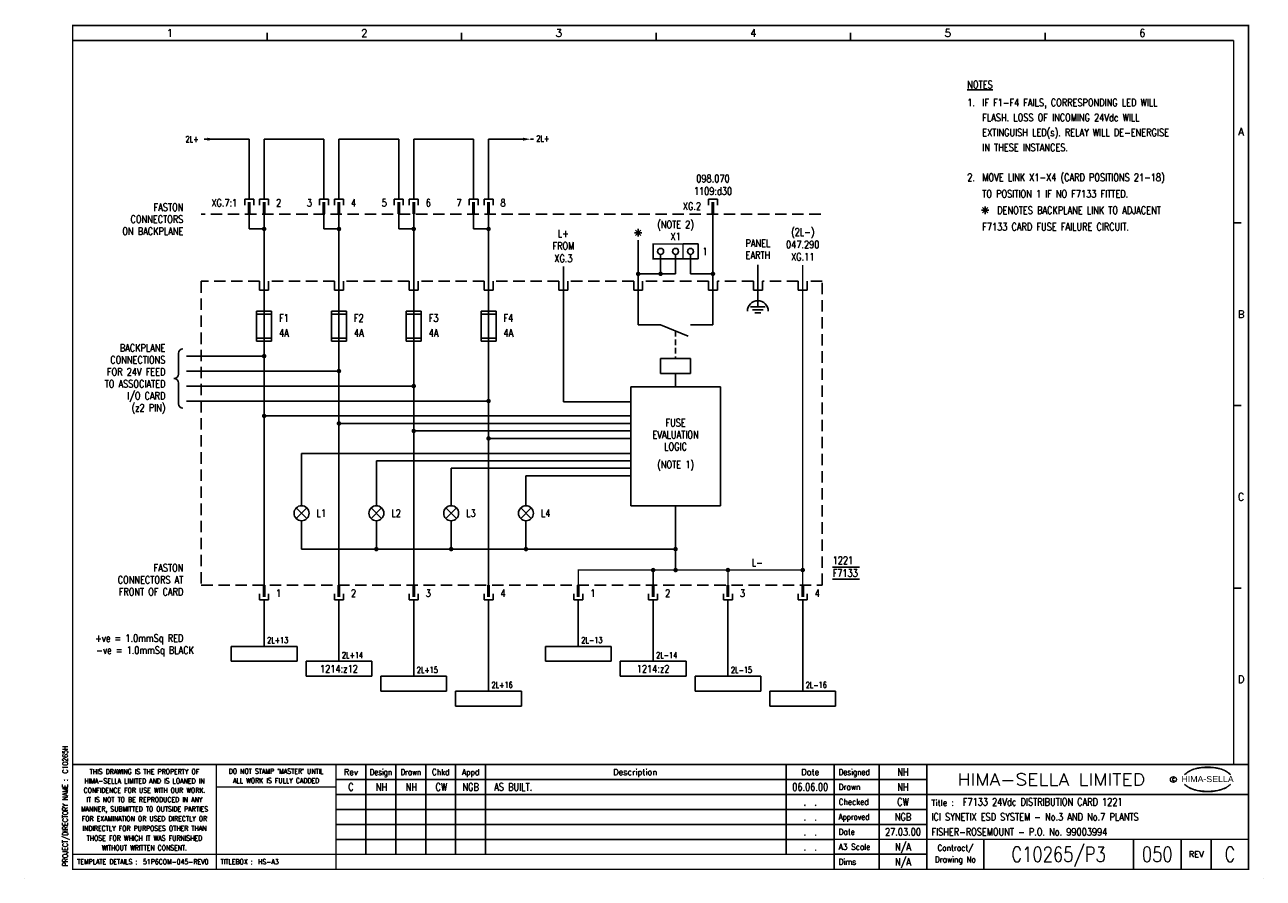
# Model space of a CAD drawing. Extents: x 0 to 414, y 0 to 285.
import ezdxf
from ezdxf.enums import TextEntityAlignment as Align

# ---------------------------------------------------------------- set-up
doc = ezdxf.new("R2010")
doc.units = 0
doc.header["$MEASUREMENT"] = 0
for name, pattern in [('CONTINU', [0]), ('HIDDEN', [9.525, 6.35, -3.175]), ('HIDDENX2', [19.05, 12.7, -6.35])]:
    doc.linetypes.add(name, pattern=pattern)
doc.layers.get('0').update_dxf_attribs({"linetype": 'CONTINUOUS'})
for name, color, linetype in [('COL', 2, 'CONTINU'), ('MCABBLACK-1_0', 4, 'CONTINUOUS'), ('MCABRED-1_0', 4, 'CONTINUOUS'), ('MCABRED-TR-2_5', 4, 'CONTINUOUS'), ('PCABBLACK-1_0', 7, 'CONTINUOUS'), ('PCABRED-1_0', 7, 'CONTINUOUS'), ('PCABRED-TR-2_5', 7, 'CONTINUOUS'), ('ROW', 2, 'CONTINU'), ('SNA', 2, 'CONTINUOUS'), ('TEXT', 2, 'CONTINUOUS'), ('TPOL', 3, 'CONTINUOUS'), ('UPS', 2, 'CONTINUOUS')]:
    doc.layers.add(name, color=color, linetype=linetype)
doc.styles.add('ARIAL', font='ARIAL.TTF', dxfattribs={"height": 2.5})
doc.styles.add('ROMAND', font='ROMAND')
doc.styles.add('ROMANS', font='romans.shx', dxfattribs={"width": 0.8})
doc.styles.add('SYMBOL', font='romans.shx', dxfattribs={"width": 0.8})
doc.styles.add('WIRES', font='ROMANS.shx', dxfattribs={"width": 0.8, "height": 2})

# ---------------------------------------------------------------- blocks, each defined once
blk = doc.blocks.new('EDREV')
at = {"color": 2, "style": 'ROMANS', "width": 0.8}
for tag, p in [('DES', (129.2, 29.25)), ('DRN', (139.2, 29.25)), ('CHKD', (149.2, 29.25)), ('DES', (129.2, 24.25)), ('DRN', (139.2, 24.25)), ('CHKD', (149.2, 24.25)), ('DES', (129.2, 19.25)), ('DRN', (139.2, 19.25)), ('CHKD', (149.2, 19.25)), ('DES', (129.2, 14.25)), ('DRN', (139.2, 14.25)), ('CHKD', (149.2, 14.25)), ('DES', (129.2, 9.25)), ('DRN', (139.2, 9.25)), ('CHKD', (149.2, 9.25))]:
    blk.add_attdef(tag, text='', height=2.5, dxfattribs=at).set_placement(p, align=Align.CENTER)
blk = doc.blocks.new('HS-A3')
at = {"color": 1}
for p, q in [((81, 280), (81, 282.5)), ((146, 280), (146, 282.5)), ((211, 280), (211, 282.5)), ((276, 280), (276, 282.5)), ((341, 280), (341, 282.5)), ((404, 219), (406.5, 219)), ((404, 158), (406.5, 158)), ((404, 97), (406.5, 97)), ((114, 38), (114, 8)), ((124, 8), (124, 38)), ((134, 8), (134, 38)), ((144, 38), (144, 8)), ((154, 38), (154, 8)), ((254.5, 38), (254.5, 8)), ((285.5, 38), (285.5, 3)), ((270.5, 33), (301.5, 33)), ((301.5, 28), (104, 28)), ((104, 23), (301.5, 23)), ((301.5, 18), (104, 18)), ((104, 13), (270.5, 13)), ((320.5, 13), (320.5, 3)), ((370.5, 13), (370.5, 3)), ((386.5, 3), (386.5, 13)), ((396.5, 13), (396.5, 3)), ((301.5, 8), (270.5, 8)), ((0, 0), (0, 0.025)), ((413.9, 0), (413.9, 0.025))]:
    blk.add_line(p, q, dxfattribs=at)
at = {"color": 1, "const_width": 0.5}
blk.add_lwpolyline([(16, 3), (409, 3), (409, 285), (16, 285)], close=True, dxfattribs=at)
for points in [[(16, 280), (404, 280)], [(404, 38), (404, 280)], [(409, 38), (16, 38)], [(64, 3), (64, 38)], [(104, 3), (104, 38)], [(270.5, 38), (270.5, 3)], [(301.5, 3), (301.5, 38)], [(270.5, 33), (104, 33)], [(104, 30.5), (64, 30.5)], [(409, 28), (301.5, 28)], [(270.5, 13), (409, 13)], [(270.5, 8), (16, 8)]]:
    blk.add_lwpolyline(points, dxfattribs=at)
at = {"color": 3, "lineweight": 13}
blk.add_circle((383.8795, 33), 1, dxfattribs=at)
for centre, radius, start, end in [((392.604, 29.3277), 7.2401, 106.0532, 133.5024), ((392.8763, 29.5135), 7.2999, 130.419, 136.057), ((392.1149, 30.6001), 5.9804, 122.244, 131.6154), ((391.752, 31.2819), 5.2104, 111.8206, 122.8668), ((393.7772, 27.1992), 9.7601, 107.5931, 113.9452), ((395.0991, 20.9965), 15.9367, 89.2698, 106.3911), ((394.0978, 26.015), 10.9859, 96.0146, 107.3203), ((395.2933, 18.8099), 18.2818, 92.8917, 97.3734), ((395.2419, 21.3644), 15.7281, 89.7805, 93.1738), ((395.5053, 20.9965), 15.9367, 73.6089, 90.7302), ((395.3626, 21.3644), 15.7281, 86.8262, 90.2195), ((395.3112, 18.8099), 18.2818, 82.6266, 87.1083), ((396.5067, 26.015), 10.9859, 72.6797, 83.9854), ((396.8272, 27.1992), 9.7601, 66.0548, 72.4069), ((398.0005, 29.3277), 7.2401, 46.4976, 73.9468), ((398.8524, 31.2819), 5.2104, 57.1332, 68.1794), ((398.4895, 30.6001), 5.9804, 48.3846, 57.756), ((397.7282, 29.5135), 7.2999, 43.943, 49.581), ((392.8763, 36.545), 7.2999, 223.943, 229.581), ((392.604, 36.7308), 7.2401, 226.4976, 253.9468), ((392.1149, 35.4585), 5.9804, 228.3846, 237.756), ((391.752, 34.7766), 5.2104, 237.1332, 248.1794), ((393.7772, 38.8593), 9.7601, 246.0548, 252.4069), ((395.0991, 45.062), 15.9367, 253.6089, 270.7302), ((394.0978, 40.0435), 10.9859, 252.6797, 263.9854), ((395.2933, 47.2486), 18.2818, 262.6266, 267.1083), ((395.2419, 44.6941), 15.7281, 266.8262, 270.2195), ((395.5053, 45.062), 15.9367, 269.2698, 286.3911), ((395.3626, 44.6941), 15.7281, 269.7805, 273.1738), ((395.3112, 47.2486), 18.2818, 272.8917, 277.3734), ((396.5067, 40.0435), 10.9859, 276.0146, 287.3203), ((396.8272, 38.8593), 9.7601, 287.5931, 293.9452), ((398.0005, 36.7308), 7.2401, 286.0532, 313.5024), ((398.8524, 34.7766), 5.2104, 291.8206, 302.8668), ((398.4895, 35.4585), 5.9804, 302.244, 311.6154), ((397.7282, 36.545), 7.2999, 310.419, 316.057)]:
    blk.add_arc(centre, radius, start, end, dxfattribs=at)
at = {"color": 2, "style": 'ROMAND'}
for s, p in [('1', (48.5, 282.5)), ('2', (113.5, 282.5)), ('3', (178.5, 282.5)), ('4', (243.5, 282.5)), ('5', (308.5, 282.5)), ('6', (373.5, 282.5)), ('A', (406.5, 249.5)), ('B', (406.5, 188.5)), ('C', (406.5, 127.5)), ('D', (406.5, 66.5))]:
    blk.add_text(s, height=2.5, dxfattribs=at).set_placement(p, align=Align.MIDDLE)
at = {"color": 3, "lineweight": 13, "style": 'ROMANS', "width": 0.8}
for s, p in [('HIMA-SELLA LIMITED AND IS LOANED IN', (40, 32.5193)), ('THIS DRAWING IS THE PROPERTY OF', (40, 35.6443)), ("DO NOT STAMP 'MASTER' UNTIL", (84, 35.7693)), ('ALL WORK IS FULLY CADDED', (84, 32.6443)), ('CONFIDENCE FOR USE WITH OUR WORK.', (40, 29.3879)), ('IT IS NOT TO BE REPRODUCED IN ANY', (40, 26.2629)), ('MANNER, SUBMITTED TO OUTSIDE PARTIES', (40, 23.1379)), ('FOR EXAMINATION OR USED DIRECTLY OR', (40, 19.9054)), ('INDIRECTLY FOR PURPOSES OTHER THAN', (40, 16.6554)), ('THOSE FOR WHICH IT WAS FURNISHED', (40, 13.4054)), ('WITHOUT WRITTEN CONSENT.', (40, 10.1554))]:
    blk.add_text(s, height=1.7, dxfattribs=at).set_placement(p, align=Align.MIDDLE_CENTER)
at = {"color": 4, "style": 'ROMAND'}
for s, p in [('Rev', (109, 34.5)), ('Description', (204, 34.5)), ('Date', (262.5, 34.5))]:
    blk.add_text(s, height=2, dxfattribs=at).set_placement(p, align=Align.CENTER)
for s, width, p in [('Design', 0.85, (119, 34.5)), ('Drawn', 0.85, (129, 34.5)), ('Chkd', 0.9, (139, 34.5)), ('Appd', 0.9, (149, 34.5))]:
    blk.add_text(s, height=2, dxfattribs=dict(at, width=width)).set_placement(p, align=Align.CENTER)
for s, width, p in [('Designed', 0.87, (272, 34.5)), ('Drawn', 0.9, (272, 29.5)), ('Checked', 0.9, (272, 24.5)), ('Approved', 0.85, (272, 19.5)), ('Date', 0.9, (272, 14.5)), ('A3 Scale', 0.9, (272, 9.5)), ('Dims', 0.9, (272, 4.5))]:
    blk.add_text(s, height=2, dxfattribs=dict(at, width=width)).set_placement(p)
at = {"color": 1, "style": 'ROMAND', "width": 1.15}
blk.add_text('HIMA-SELLA LIMITED', height=4, dxfattribs=at).set_placement((343.0965, 33), align=Align.MIDDLE)
at = {"color": 3, "lineweight": 13, "style": 'ROMANS', "width": 0.8}
blk.add_text('C', height=1, dxfattribs=at).set_placement((383.8436, 32.5), align=Align.CENTER)
at = {"color": 1, "style": 'ARIAL', "width": 1.05}
blk.add_text('HIMA-SELLA', height=2, dxfattribs=at).set_placement((395.3022, 32.1293), align=Align.CENTER)
at = {"color": 3, "style": 'ROMANS', "width": 0.8}
blk.add_text('PROJECT/DIRECTORY NAME :', height=1.7, rotation=90, dxfattribs=at).set_placement((13.5, 4), align=Align.MIDDLE_LEFT)
at = {"color": 4, "style": 'ROMAND'}
blk.add_text('Title :', height=2, dxfattribs=at).set_placement((303, 24.25))
at = {"color": 4, "style": 'ROMAND', "width": 0.9}
for s, p in [('Contract/', (311, 10)), ('Drawing No', (311, 6))]:
    blk.add_text(s, height=2, dxfattribs=at).set_placement(p, align=Align.MIDDLE)
at = {"color": 4, "style": 'ROMAND'}
blk.add_text('REV', height=2, dxfattribs=at).set_placement((391.5, 8), align=Align.MIDDLE)
at = {"color": 3, "style": 'ROMANS', "width": 0.8}
for s, p in [('TEMPLATE DETAILS :', (17.5, 5.5)), ('TITLEBOX :', (65.5, 5.5)), ('HS-A3', (78, 5.5))]:
    blk.add_text(s, height=1.7, dxfattribs=at).set_placement(p, align=Align.MIDDLE_LEFT)
at = {"layer": 'COL', "style": 'ROMAND', "flags": 9}
for tag, p in [('COL1', (48.5, 282.5)), ('COL2', (113.5, 282.5)), ('COL3', (178.5, 282.5)), ('COL4', (243.5, 282.5)), ('COL5', (308.5, 282.5)), ('COL6', (373.5, 282.5))]:
    blk.add_attdef(tag, p, '', height=2.5, dxfattribs=at)
at = {"layer": 'ROW', "style": 'ROMAND', "flags": 9}
for tag, p in [('ROW1', (406.5, 249.5)), ('ROW2', (406.5, 188.5)), ('ROW3', (406.5, 127.5)), ('ROW4', (406.5, 66.5))]:
    blk.add_attdef(tag, p, '', height=2.5, dxfattribs=at)
at = {"layer": 'UPS', "color": 3, "style": 'ROMANS', "width": 0.8, "flags": 8}
blk.add_attdef('PROJS->NOMPRO', text='', height=1.7, rotation=90, dxfattribs=at).set_placement((13.5, 35), align=Align.MIDDLE_LEFT)
at = {"layer": 'UPS', "style": 'ROMANS', "width": 2.74737, "flags": 8}
blk.add_attdef('PLANOS->MCAN1', text='', height=2.5, rotation=0.069611, dxfattribs=at).set_placement((156, 31.6443), (243, 31.75), align=Align.FIT)
at = {"layer": 'UPS', "style": 'ROMANS', "width": 0.8, "flags": 8}
for tag, height, p in [('PLANOS->VERIF', 2.5, (293.5, 34.25)), ('PLANOS->CANVI1', 2.5, (109, 29.25)), ('PLANOS->NCAN1', 2.5, (149, 29.25)), ('PLANOS->DCAN1', 2.5, (262.5, 29.25)), ('PLANOS->ORIG', 2.5, (293.5, 29.25)), ('PLANOS->CANVI2', 2.5, (109, 24.25)), ('PLANOS->NCAN2', 2.5, (149, 24.25)), ('PLANOS->DCAN2', 2.5, (262.5, 24.25)), ('PLANOS->HECHF', 2.5, (293.5, 24.25)), ('PLANOS->CANVI3', 2.5, (109, 19.25)), ('PLANOS->NCAN3', 2.5, (149, 19.25)), ('PLANOS->DCAN3', 2.5, (262.5, 19.25)), ('PLANOS->HECHD', 2.5, (293.5, 19.25)), ('PLANOS->CANVI4', 2.5, (109, 14.25)), ('PLANOS->NCAN4', 2.5, (149, 14.25)), ('PLANOS->DCAN4', 2.5, (262.5, 14.25)), ('PLANOS->DATACREA', 2.5, (293.5, 14.25)), ('PLANOS->CANVI5', 2.5, (109, 9.25)), ('PLANOS->NCAN5', 2.5, (149, 9.25)), ('PLANOS->DCAN5', 2.5, (262.5, 9.25)), ('PLANOS->NR1', 2.5, (293.5, 9.25)), ('PROJS->DESCPRO3', 5, (345.5, 5.5)), ('PLANOS->PLANO', 5, (378.5, 5.5)), ('PLANOS->USER', 5, (402.75, 5.5)), ('PLANOS->NR2', 2.5, (293.5, 4.25))]:
    blk.add_attdef(tag, text='', height=height, dxfattribs=at).set_placement(p, align=Align.CENTER)
at = {"layer": 'UPS', "style": 'ROMANS', "flags": 8}
for tag, width, p, p2 in [('PLANOS->MCAN2', 2.686765, (156, 26.75), (243, 26.75)), ('PLANOS->MCAN3', 2.686765, (156, 21.75), (243, 21.75)), ('PLANOS->MCAN4', 2.676923, (156, 16.75), (243, 16.75)), ('PLANOS->MCAN5', 2.686765, (156, 11.75), (243, 11.75))]:
    blk.add_attdef(tag, text='', height=2.5, dxfattribs=dict(at, width=width)).set_placement(p, p2, align=Align.FIT)
at = {"layer": 'UPS', "style": 'ROMANS', "width": 0.8, "flags": 8}
blk.add_attdef('PLANOS->DENOM', (313.5, 24.25), '', height=2.5, dxfattribs=at)
at = {"layer": 'UPS', "color": 4, "style": 'ROMANS', "width": 0.8, "flags": 8}
for tag, p in [('PROJS->DESCPRO1', (303, 19.25)), ('PROJS->DESCPRO2', (303, 14.25))]:
    blk.add_attdef(tag, p, '', height=2.5, dxfattribs=at)
at = {"layer": 'UPS', "color": 3, "style": 'ROMANS', "width": 0.8, "flags": 8}
blk.add_attdef('PLANOS->PROTOTIPO', text='', height=1.7, dxfattribs=at).set_placement((39.5, 5.5), align=Align.MIDDLE_LEFT)
at = {"layer": 'UPS', "style": 'ROMANS', "width": 0.8, "flags": 8}
blk.add_attdef('PLANOS->OBS4', text='', height=2.5, dxfattribs=at).set_placement((107, 5.5), align=Align.MIDDLE_LEFT)

msp = doc.modelspace()

# ---------------------------------------------------------------- linework, layer by layer
for p, q in [((63.5, 247), (60, 247)), ((170, 247), (169, 247)), ((73.5, 225), (73.5, 227)), ((76.5, 227), (73.5, 227)), ((76.5, 225), (76.5, 227)), ((78.5, 225), (78.5, 227)), ((78.5, 227), (81.5, 227)), ((81.5, 225), (81.5, 227)), ((98.5, 225), (98.5, 227)), ((101.5, 227), (98.5, 227)), ((101.5, 225), (101.5, 227)), ((103.5, 225), (103.5, 227)), ((103.5, 227), (106.5, 227)), ((106.5, 225), (106.5, 227)), ((123.5, 225), (123.5, 227)), ((126.5, 227), (123.5, 227)), ((126.5, 225), (126.5, 227)), ((128.5, 225), (128.5, 227)), ((128.5, 227), (131.5, 227)), ((131.5, 225), (131.5, 227)), ((148.5, 225), (148.5, 227)), ((151.5, 227), (148.5, 227)), ((151.5, 225), (151.5, 227)), ((153.5, 227), (156.5, 227)), ((153.5, 225), (153.5, 227)), ((156.5, 225), (156.5, 227)), ((228.5, 225), (228.5, 227)), ((231.5, 227), (228.5, 227)), ((231.5, 225), (231.5, 227)), ((75, 217), (75, 222)), ((80, 222), (80, 98)), ((100, 217), (100, 222)), ((105, 222), (105, 98)), ((125, 217), (125, 222)), ((130, 222), (130, 98)), ((150, 217), (150, 222)), ((155, 222), (155, 98)), ((230, 185), (230, 222)), ((80, 217), (75, 217)), ((105, 217), (100, 217)), ((130, 217), (125, 217)), ((155, 217), (150, 217)), ((203.75, 215.75), (206.25, 215.75)), ((204.1161, 214.8661), (205.8839, 216.6339)), ((205.8839, 214.8661), (204.1161, 216.6339)), ((205, 214.5), (205, 217)), ((205, 185), (205, 213.25)), ((225, 212), (220, 212)), ((225, 207), (225, 212)), ((212.5, 202), (212.5, 208.5)), ((217.5, 202), (217.5, 208.5)), ((225, 207), (220, 207)), ((222.5, 202), (222.5, 208.5)), ((180, 159.25), (180, 204.5)), ((245, 191), (245, 205)), ((217.5, 202), (205, 202)), ((230, 202), (222.5, 202)), ((242.5, 191), (247.5, 191)), ((77.5, 189.5), (77.5, 179.5)), ((82.5, 189.5), (77.5, 189.5)), ((82.5, 188.5), (77.5, 188.5)), ((82.5, 179.5), (82.5, 189.5)), ((107.5, 189.5), (102.5, 189.5)), ((102.5, 189.5), (102.5, 179.5)), ((107.5, 188.5), (102.5, 188.5)), ((107.5, 179.5), (107.5, 189.5)), ((132.5, 189.5), (127.5, 189.5)), ((127.5, 189.5), (127.5, 179.5)), ((132.5, 188.5), (127.5, 188.5)), ((132.5, 179.5), (132.5, 189.5)), ((157.5, 189.5), (152.5, 189.5)), ((152.5, 189.5), (152.5, 179.5)), ((157.5, 188.5), (152.5, 188.5)), ((157.5, 179.5), (157.5, 189.5)), ((243.25, 190), (246.75, 190)), ((244, 189), (246, 189)), ((212.5, 185), (205, 185)), ((212.5, 185), (221.7501, 181.2006)), ((230, 185), (222.5, 185)), ((77.5, 180.5), (82.5, 180.5)), ((77.5, 179.5), (82.5, 179.5)), ((102.5, 180.5), (107.5, 180.5)), ((102.5, 179.5), (107.5, 179.5)), ((127.5, 180.5), (132.5, 180.5)), ((127.5, 179.5), (132.5, 179.5)), ((152.5, 180.5), (157.5, 180.5)), ((152.5, 179.5), (157.5, 179.5)), ((51.3594, 175.4094), (51.3594, 168.5094)), ((80, 174.5), (54, 174.5)), ((212.5, 173.75), (212.5, 168.75)), ((222.5, 173.75), (212.5, 173.75)), ((222.5, 168.75), (222.5, 173.75)), ((105, 169.5), (54, 169.5)), ((212.5, 168.75), (222.5, 168.75)), ((217.5, 164.25), (217.5, 168.75)), ((51.3594, 158.5906), (51.3594, 165.4906)), ((130, 164.5), (54, 164.5)), ((202.5, 164.25), (202.5, 124.5)), ((232.5, 164.25), (202.5, 164.25)), ((232.5, 124.5), (232.5, 164.25)), ((155, 159.5), (54, 159.5)), ((202.5, 159.25), (180, 159.25)), ((80, 154.5), (202.5, 154.5)), ((105, 152), (202.5, 152)), ((130, 149.5), (202.5, 149.5)), ((155, 147), (202.5, 147)), ((92.5, 142), (92.5, 124.5)), ((92.5, 142), (202.5, 142)), ((117.5, 139.5), (117.5, 124.5)), ((117.5, 139.5), (202.5, 139.5)), ((142.5, 137), (142.5, 124.5)), ((142.5, 137), (202.5, 137)), ((167.5, 134.5), (167.5, 124.5)), ((167.5, 134.5), (202.5, 134.5)), ((202.5, 124.5), (232.5, 124.5)), ((217.5, 124.5), (217.5, 103)), ((90.7322, 123.7678), (94.2678, 120.2322)), ((90.7322, 120.2322), (94.2678, 123.7678)), ((115.7322, 123.7678), (119.2678, 120.2322)), ((115.7322, 120.2322), (119.2678, 123.7678)), ((140.7322, 123.7678), (144.2678, 120.2322)), ((140.7322, 120.2322), (144.2678, 123.7678)), ((165.7322, 123.7678), (169.2678, 120.2322)), ((165.7322, 120.2322), (169.2678, 123.7678)), ((92.5, 119.5), (92.5, 110)), ((117.5, 119.5), (117.5, 110)), ((142.5, 119.5), (142.5, 110)), ((167.5, 119.5), (167.5, 110)), ((92.5, 110), (217.5, 110)), ((270, 104), (279, 104)), ((270, 100), (279, 100)), ((78.5, 95), (78.5, 93)), ((78.5, 93), (81.5, 93)), ((81.5, 95), (81.5, 93)), ((103.5, 95), (103.5, 93)), ((103.5, 93), (106.5, 93)), ((106.5, 95), (106.5, 93)), ((128.5, 95), (128.5, 93)), ((128.5, 93), (131.5, 93)), ((131.5, 95), (131.5, 93)), ((153.5, 95), (153.5, 93)), ((153.5, 93), (156.5, 93)), ((156.5, 95), (156.5, 93)), ((183.5, 95), (183.5, 93)), ((183.5, 93), (186.5, 93)), ((186.5, 95), (186.5, 93)), ((208.5, 95), (208.5, 93)), ((208.5, 93), (211.5, 93)), ((211.5, 95), (211.5, 93)), ((233.5, 95), (233.5, 93)), ((233.5, 93), (236.5, 93)), ((236.5, 95), (236.5, 93)), ((258.5, 95), (258.5, 93)), ((258.5, 93), (261.5, 93)), ((261.5, 95), (261.5, 93)), ((91, 77.5), (69, 77.5)), ((69, 77.5), (69, 72.5)), ((91, 72.5), (91, 77.5)), ((196, 77.5), (174, 77.5)), ((174, 77.5), (174, 72.5)), ((196, 72.5), (196, 77.5)), ((69, 72.5), (91, 72.5)), ((116, 72.5), (94, 72.5)), ((94, 72.5), (94, 67.5)), ((116, 67.5), (116, 72.5)), ((174, 72.5), (196, 72.5)), ((221, 72.5), (199, 72.5)), ((199, 72.5), (199, 67.5)), ((221, 67.5), (221, 72.5)), ((94, 67.5), (116, 67.5)), ((141, 67.5), (119, 67.5)), ((119, 67.5), (119, 62.5)), ((141, 62.5), (141, 67.5)), ((199, 67.5), (221, 67.5)), ((246, 67.5), (224, 67.5)), ((224, 67.5), (224, 62.5)), ((246, 62.5), (246, 67.5)), ((119, 62.5), (141, 62.5)), ((144, 62.5), (144, 57.5)), ((166, 62.5), (144, 62.5)), ((166, 57.5), (166, 62.5)), ((224, 62.5), (246, 62.5)), ((249, 62.5), (249, 57.5)), ((271, 62.5), (249, 62.5)), ((271, 57.5), (271, 62.5)), ((144, 57.5), (166, 57.5)), ((249, 57.5), (271, 57.5))]:
    msp.add_line(p, q)
at = {"linetype": 'HIDDENX2', "ltscale": 0.3}
msp.add_line((266, 222), (59, 222), dxfattribs=at)
at = {"linetype": 'HIDDEN', "ltscale": 0.3}
msp.add_line((217.5, 182.9463), (217.5, 173.75), dxfattribs=at)
for points, const_width in [([(75, 226), (75, 222)], 1), ([(80, 226), (80, 222)], 1), ([(100, 226), (100, 222)], 1), ([(105, 226), (105, 222)], 1), ([(125, 226), (125, 222)], 1), ([(130, 226), (130, 222)], 1), ([(150, 226), (150, 222)], 1), ([(155, 226), (155, 222)], 1), ([(230, 226), (230, 222)], 1), ([(260, 98), (260, 205)], 0.5), ([(260, 103), (185, 103), (185, 98)], 0.5), ([(210, 98), (210, 103)], 0.5), ([(235, 98), (235, 103)], 0.5), ([(80, 94), (80, 98)], 1), ([(105, 94), (105, 98)], 1), ([(130, 94), (130, 98)], 1), ([(155, 94), (155, 98)], 1), ([(185, 94), (185, 98)], 1), ([(210, 94), (210, 98)], 1), ([(235, 94), (235, 98)], 1), ([(260, 94), (260, 98)], 1)]:
    msp.add_lwpolyline(points, dxfattribs=dict(const_width=const_width))
at = {"const_width": 0.75}
for points in [[(79.625, 217, 1), (80.375, 217, 1)], [(104.625, 217, 1), (105.375, 217, 1)], [(129.625, 217, 1), (130.375, 217, 1)], [(154.625, 217, 1), (155.375, 217, 1)], [(204.625, 202, 1), (205.375, 202, 1)], [(212.125, 202, 1), (212.875, 202, 1)], [(229.625, 202, 1), (230.375, 202, 1)], [(79.625, 174.5, 1), (80.375, 174.5, 1)], [(104.625, 169.5, 1), (105.375, 169.5, 1)], [(129.625, 164.5, 1), (130.375, 164.5, 1)], [(154.625, 159.5, 1), (155.375, 159.5, 1)], [(79.625, 154.5, 1), (80.375, 154.5, 1)], [(104.625, 152, 1), (105.375, 152, 1)], [(129.625, 149.5, 1), (130.375, 149.5, 1)], [(154.625, 147, 1), (155.375, 147, 1)], [(117.125, 110, 1), (117.875, 110, 1)], [(142.125, 110, 1), (142.875, 110, 1)], [(167.125, 110, 1), (167.875, 110, 1)], [(217.125, 110, 1), (217.875, 110, 1)], [(209.625, 103, 1), (210.375, 103, 1)], [(217.125, 103, 1), (217.875, 103, 1)], [(234.625, 103, 1), (235.375, 103, 1)], [(259.625, 103, 1), (260.375, 103, 1)]]:
    msp.add_lwpolyline(points, format="xyb", close=True, dxfattribs=at)
at = {"const_width": 0.5}
msp.add_lwpolyline([(220, 207), (210, 207), (210, 212), (220, 212)], close=True, dxfattribs=at)
at = {"linetype": 'HIDDENX2', "ltscale": 0.3}
msp.add_lwpolyline([(153.5, 196.5), (153.5, 199.5), (131.5, 199.5), (131.5, 196.5), (128.5, 196.5), (128.5, 199.5), (106.5, 199.5), (106.5, 196.5), (103.5, 196.5), (103.5, 199.5), (81.5, 199.5), (81.5, 196.5), (78.5, 196.5), (78.5, 199.5), (59, 199.5), (59, 98), (266.5, 98), (266.5, 199.5), (261.5, 199.5), (261.5, 196.5), (258.5, 196.5), (258.5, 199.5), (246.5, 199.5), (246.5, 196.5), (243.5, 196.5), (243.5, 199.5), (231.5, 199.5), (231.5, 196.5), (228.5, 196.5), (228.5, 199.5), (206.5, 199.5), (206.5, 196.5), (203.5, 196.5), (203.5, 199.5), (181.5, 199.5), (181.5, 196.5), (178.5, 196.5), (178.5, 199.5), (156.5, 199.5), (156.5, 196.5)], close=True, dxfattribs=at)
for centre, radius in [((212.5, 209.5), 1), ((217.5, 209.5), 1), ((222.5, 209.5), 1), ((92.5, 122), 2.5), ((117.5, 122), 2.5), ((142.5, 122), 2.5), ((167.5, 122), 2.5)]:
    msp.add_circle(centre, radius)
for centre, radius, start, end in [((245, 189.5), 3.5, 0, 180), ((52.8687, 175.4094), 1.5094, 90, 180), ((49.85, 168.5094), 1.5094, 270, 0), ((49.85, 165.4906), 1.5094, 0, 90), ((52.8687, 158.5906), 1.5094, 180, 270)]:
    msp.add_arc(centre, radius, start, end)
for points in [[(61, 247.5), (61, 246.5), (63.5, 247)], [(166.5, 247.5), (166.5, 246.5), (169, 247)]]:
    msp.add_solid(points)
at = {"layer": 'PCABBLACK-1_0'}
for p, q in [((185, 93), (185, 78)), ((210, 93), (210, 73)), ((235, 93), (235, 68)), ((260, 93), (260, 63)), ((185, 78), (185, 77.5)), ((210, 73), (210, 72.5)), ((235, 68), (235, 67.5)), ((260, 63), (260, 62.5))]:
    msp.add_line(p, q, dxfattribs=at)
at = {"layer": 'PCABRED-1_0'}
for p, q in [((80, 78), (80, 93)), ((105, 73), (105, 93)), ((130, 68), (130, 93)), ((155, 63), (155, 93)), ((80, 77.5), (80, 78)), ((105, 72.5), (105, 73)), ((130, 67.5), (130, 68)), ((155, 62.5), (155, 63))]:
    msp.add_line(p, q, dxfattribs=at)
at = {"layer": 'PCABRED-TR-2_5'}
for p, q in [((63.5, 247), (66, 247)), ((66, 247), (75, 247)), ((75, 227), (75, 247)), ((80, 227), (80, 247)), ((80, 247), (88, 247)), ((88, 247), (100, 247)), ((100, 227), (100, 247)), ((105, 227), (105, 247)), ((105, 247), (113, 247)), ((113, 247), (125, 247)), ((125, 227), (125, 247)), ((130, 227), (130, 247)), ((130, 247), (138, 247)), ((138, 247), (150, 247)), ((150, 227), (150, 247)), ((155, 227), (155, 247)), ((155, 247), (158, 247)), ((158, 247), (166.5, 247))]:
    msp.add_line(p, q, dxfattribs=at)
at = {"layer": 'TEXT'}
for p, q in [((321.8839, 222.3661), (320.1161, 224.1339)), ((320.1161, 222.3661), (321.8839, 224.1339)), ((321, 222), (321, 224.5)), ((319.75, 223.25), (322.25, 223.25))]:
    msp.add_line(p, q, dxfattribs=at)

# ---------------------------------------------------------------- block references
msp.add_blockref('HS-A3', (0, 0)).add_auto_attribs({'PROJS->NOMPRO': 'C10265H', 'PLANOS->PROTOTIPO': '51P6COM-045-REV0', 'PLANOS->NCAN1': 'NGB', 'PLANOS->CANVI1': 'C', 'PROJS->DESCPRO3': 'C10265/P3', 'PLANOS->DATACREA': '27.03.00', 'PLANOS->DCAN5': '.  .', 'PLANOS->DCAN2': '.  .', 'PLANOS->DCAN3': '.  .', 'PLANOS->DCAN4': '.  .', 'PLANOS->DCAN1': '06.06.00', 'PLANOS->NR1': 'N/A', 'PLANOS->NR2': 'N/A', 'PROJS->DESCPRO1': 'ICI SYNETIX ESD SYSTEM - No.3 AND No.7 PLANTS', 'PROJS->DESCPRO2': 'FISHER-ROSEMOUNT - P.O. No. 99003994', 'PLANOS->ORIG': 'NH', 'PLANOS->HECHD': 'NGB', 'PLANOS->HECHF': 'CW', 'PLANOS->VERIF': 'NH', 'PLANOS->DENOM': 'F7133 24Vdc DISTRIBUTION CARD 1221', 'PLANOS->USER': 'C', 'PLANOS->PLANO': '050'})
ref = msp.add_blockref('EDREV', (-10, 0))
ref.add_attrib('DES', 'NH', dxfattribs={"color": 2, "height": 2.5, "style": 'ROMANS', "width": 0.8}).set_placement((119.2, 29.25), align=Align.CENTER)
ref.add_attrib('DRN', 'NH', dxfattribs={"color": 2, "height": 2.5, "style": 'ROMANS', "width": 0.8}).set_placement((129.2, 29.25), align=Align.CENTER)
ref.add_attrib('CHKD', 'CW', dxfattribs={"color": 2, "height": 2.5, "style": 'ROMANS', "width": 0.8}).set_placement((139.2, 29.25), align=Align.CENTER)

# ---------------------------------------------------------------- texts
at = {"layer": 'MCABBLACK-1_0', "style": 'WIRES', "width": 0.8}
for s, p in [('2L-13', (186, 78)), ('2L-14', (211, 73)), ('2L-15', (236, 68)), ('2L-16', (261, 63))]:
    msp.add_text(s, height=2, dxfattribs=at).set_placement(p, align=Align.BOTTOM_LEFT)
at = {"layer": 'MCABRED-1_0', "style": 'WIRES', "width": 0.8}
for s, p in [('2L+13', (81, 78)), ('2L+14', (106, 73)), ('2L+15', (131, 68)), ('2L+16', (156, 63))]:
    msp.add_text(s, height=2, dxfattribs=at).set_placement(p, align=Align.BOTTOM_LEFT)
at = {"layer": 'MCABRED-TR-2_5', "style": 'WIRES', "width": 0.8}
for p in [(53.7466, 245.4486), (170.9762, 245.6489)]:
    msp.add_text('2L+', height=2, dxfattribs=at).set_placement(p, align=Align.BOTTOM_LEFT)
at = {"layer": 'SNA', "style": 'SYMBOL', "width": 0.8}
msp.add_attdef('1221', (270, 105), '', height=2.5, dxfattribs=at)
at = {"layer": 'TEXT', "style": 'ROMANS', "width": 0.8}
for s, p in [('%%uNOTES', (315, 264)), ('1.', (315, 258)), ('IF F1-F4 FAILS, CORRESPONDING LED WILL', (320, 258)), ('FLASH. LOSS OF INCOMING 24Vdc WILL', (320, 253)), ('EXTINGUISH LED(s). RELAY WILL DE-ENERGISE', (320, 248)), ('IN THESE INSTANCES.', (320, 243)), ('2.', (315, 233)), ('MOVE LINK X1-X4 (CARD POSITIONS 21-18)', (320, 233)), ('TO POSITION 1 IF NO F7133 FITTED.', (320, 227.5)), ('2', (84, 224.5)), ('4', (109, 224.5)), ('6', (134, 224.5)), ('8', (159, 224.5)), ('DENOTES BACKPLANE LINK TO ADJACENT', (325, 222)), ('F7133 CARD FUSE FAILURE CIRCUIT.', (320, 216.5)), ('1', (226.5, 208.25)), ('F1', (85, 186)), ('F2', (110, 186)), ('F3', (135, 186)), ('F4', (160, 186)), ('4A', (85, 181)), ('4A', (110, 181)), ('4A', (135, 181)), ('4A', (160, 181)), ('L-', (243, 104.25)), ('F7133', (270, 100.75)), ('1', (84, 94)), ('2', (109, 94)), ('3', (134, 94)), ('4', (159, 94)), ('1', (189, 94)), ('2', (214, 94)), ('3', (239, 94)), ('4', (264, 94))]:
    msp.add_text(s, height=2.5, dxfattribs=at).set_placement(p)
for s, p in [('098.070', (230, 232.5833)), ('1109:d30', (230, 228.4167)), ('XG.2', (222.9789, 223.3765)), ('(NOTE 2)', (217.5, 217.25)), ('L+', (180, 214.25)), ('X1', (217.5, 213.25)), ('(2L-)', (260, 214.75)), ('FROM', (180, 210.0833)), ('PANEL', (245, 211)), ('047.290', (260, 210.5833)), ('XG.3', (180, 205.9167)), ('EARTH', (245, 207)), ('XG.11', (260, 206.4167)), ('FUSE', (217.5, 151)), ('EVALUATION', (217.5, 147)), ('LOGIC', (217.5, 143)), ('(NOTE 1)', (217.5, 137))]:
    msp.add_text(s, height=2.5, dxfattribs=at).set_placement(p, align=Align.CENTER)
for s, p in [('FASTON', (53, 223)), ('XG.7:1', (71, 224.5)), ('3', (96, 224.5)), ('5', (121, 224.5)), ('7', (146, 224.5)), ('CONNECTORS', (53, 219)), ('ON BACKPLANE', (53, 215)), ('BACKPLANE', (47, 176)), ('CONNECTIONS', (47, 172)), ('FOR 24V FEED', (47, 168)), ('TO ASSOCIATED', (47, 164)), ('I/O CARD', (47, 160)), ('(z2 PIN)', (47, 156)), ('FASTON', (53, 102.5)), ('CONNECTORS AT', (53, 98.5)), ('FRONT OF CARD', (53, 94.5)), ('+ve = 1.0mmSq RED', (53, 78.9788)), ('-ve = 1.0mmSq BLACK', (56.5607, 74.9788))]:
    msp.add_text(s, height=2.5, dxfattribs=at).set_placement(p, align=Align.RIGHT)
for s, p in [('L1', (97.5, 122)), ('L2', (122.5, 122)), ('L3', (147.5, 122)), ('L4', (172.5, 122))]:
    msp.add_text(s, height=2.5, dxfattribs=at).set_placement(p, align=Align.MIDDLE_LEFT)
for s, p in [('1214:z12', (105, 70)), ('1214:z2', (210, 70)), ('AS BUILT.', (163.2523, 30.5103))]:
    msp.add_text(s, height=2.5, dxfattribs=at).set_placement(p, align=Align.MIDDLE)
at = {"layer": 'TPOL', "style": 'ROMANS', "flags": 8}
msp.add_attdef('CN1', text='1', height=0.0025, dxfattribs=at).set_placement((63, 247), align=Align.MIDDLE_RIGHT)
msp.add_attdef('CN1', (166.5, 247), '1', height=0.0025, dxfattribs=at)

doc.saveas('drawing.dxf')
